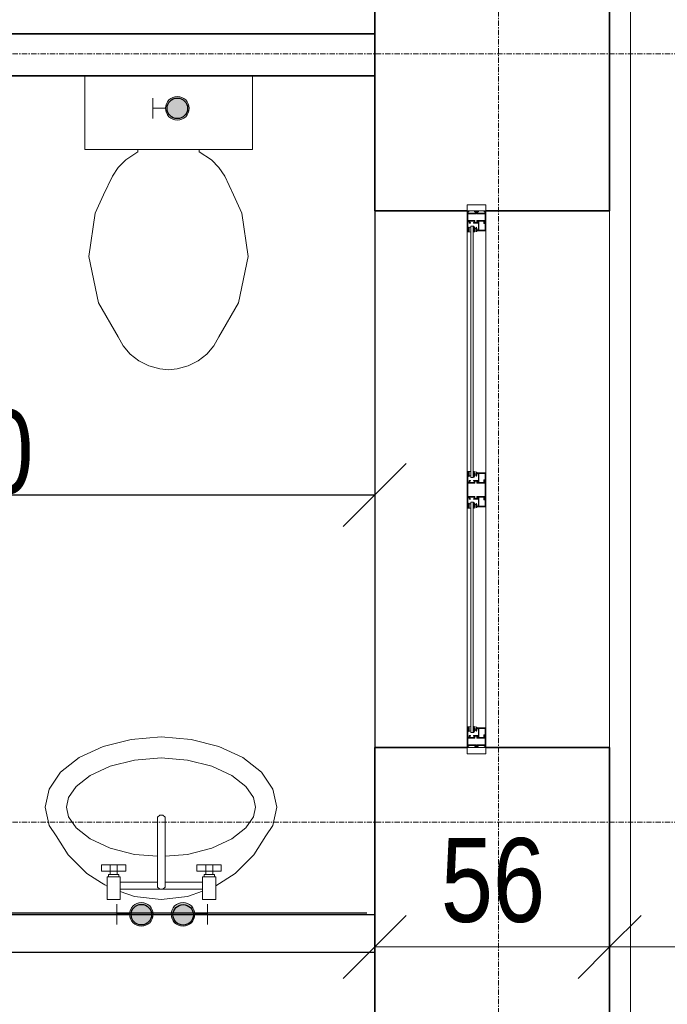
# Model space of a CAD drawing. Header units: millimetres. Extents: x -57350 to 14871, y -25411 to 16830.
# Tile 62 of 66: x -6110 to -4566, y -2827 to -478. Entities that reach past the tile are written whole.
import ezdxf
from ezdxf.lldxf.tags import DXFTag

# ---------------------------------------------------------------- set-up
doc = ezdxf.new("R2010")
doc.units = ezdxf.units.MM
doc.linetypes.add('Linia siatki', pattern=[22.225, 12.7, -3.175, 3.175, -3.175])
for name, color, linetype, lineweight in [('A-ANNO-DIMS', 7, 'Continuous', 5), ('A-ANNO-DIMS-100', 7, 'Continuous', 5), ('A-DETL-GENF', 7, 'Continuous', 5), ('A-FLOR', 7, 'Continuous', 5), ('A-GLAZ', 7, 'Continuous', 5), ('A-WALL', 7, 'Continuous', 5), ('G-IMPT', 7, 'Continuous', 5), ('IS_Odbiorniki', 7, 'SOLID', 18), ('S-GRID', 7, 'Continuous', 5)]:
    doc.layers.add(name, color=color, linetype=linetype, lineweight=lineweight)
doc.layers.add('Default', color=7, linetype='Continuous')
doc.layers.add('IS_Ciepła_woda', color=1, linetype='DASHDOT', lineweight=30, true_color=0xff0000)
doc.styles.add('Arial_2', font='arial.ttf', dxfattribs={"width": 0.8, "height": 200})
tags = doc.linetypes.add('DASHDOT', pattern=[20, 10, -5, 0, -5]).pattern_tags.tags
tags[10:11] = [DXFTag(74, 4), DXFTag(75, 0), DXFTag(340, '0'), DXFTag(46, 0.0), DXFTag(50, 0.0), DXFTag(44, 0.0), DXFTag(45, 0.0)]
tags[8:9] = [DXFTag(74, 4), DXFTag(75, 0), DXFTag(340, '0'), DXFTag(46, 0.0), DXFTag(50, 0.0), DXFTag(44, 0.0), DXFTag(45, 0.0)]
tags[6:7] = [DXFTag(74, 4), DXFTag(75, 0), DXFTag(340, '0'), DXFTag(46, 0.0), DXFTag(50, 0.0), DXFTag(44, 0.0), DXFTag(45, 0.0)]
tags[4:5] = [DXFTag(74, 4), DXFTag(75, 0), DXFTag(340, '0'), DXFTag(46, 0.0), DXFTag(50, 0.0), DXFTag(44, 0.0), DXFTag(45, 0.0)]
tags = doc.linetypes.add('SOLID', pattern=[10, 10, 0]).pattern_tags.tags
tags[6:7] = [DXFTag(74, 4), DXFTag(75, 0), DXFTag(340, '0'), DXFTag(46, 0.0), DXFTag(50, 0.0), DXFTag(44, 0.0), DXFTag(45, 0.0)]
tags[4:5] = [DXFTag(74, 4), DXFTag(75, 0), DXFTag(340, '0'), DXFTag(46, 0.0), DXFTag(50, 0.0), DXFTag(44, 0.0), DXFTag(45, 0.0)]
doc.dimstyles.new('REVIT_standard', dxfattribs={"dimscale": 304.8, "dimtxt": 204.05188, "dimasz": 0.492126, "dimexe": 0.328084, "dimexo": 0.0625, "dimgap": 0, "dimtad": 1, "dimdec": 0, "dimlfac": 0.1, "dimzin": 0, "dimdsep": 46, "dimtxsty": 'Arial_2', "dimblk1": 'OBLIQUE', "dimblk2": 'OBLIQUE', "dimsah": 1, "dimcen": 0.09, "dimazin": 0, "dimtfac": 1, "dimtdec": 4, "dimtix": 1, "dimtmove": 0, "dimatfit": 3, "dimfxl": 0.328084, "dimfxlon": 1, "dimtvp": 1, "dimtolj": 1, "dimtzin": 0, "dimarcsym": 2})

# ---------------------------------------------------------------- blocks, each defined once
blk = doc.blocks.new('Aluprof_MB-45_I_Alu_Window-FIX-4-panel_ENG_R-00495 - 1230 x 1483-1593343-RZUT PIĘTRA I')
at = {"layer": 'A-DETL-GENF'}
for p, q in [((-68.5, 60), (-590, 60)), ((-590, 51), (-68.5, 51)), ((590, 60), (18.5, 60)), ((18.5, 51), (590, 51)), ((-590, 45), (-68.5, 45)), ((18.5, 45), (590, 45)), ((-63.7, 15), (-593.3, 15)), ((593.2, 15), (-13.9, 15))]:
    blk.add_line(p, q, dxfattribs=at)
at = {"layer": 'A-GLAZ', "color": 55, "true_color": 0xafaf3c}
for p, q in [((-655, 60), (-640, 60)), ((-655, 15), (-655, 60)), ((-640, 60), (-640, 15)), ((655, 60), (640, 60)), ((640, 60), (640, 15)), ((655, 15), (655, 60)), ((-640, 15), (-655, 15)), ((640, 15), (655, 15))]:
    blk.add_line(p, q, dxfattribs=at)
at = {"layer": 'G-IMPT'}
for p, q in [((-602.7, 45), (-602.4, 45)), ((-593.2, 41.4), (-595.1, 41.4)), ((-593, 36.6), (-592.9, 38.3)), ((-591.9, 36.4), (-592.8, 36.4)), ((-592.6, 42.3), (-592.7, 41.8)), ((-592.4, 45), (-590.9, 45)), ((-589.9, 43.3), (-591.1, 37.1)), ((-68.6, 43.3), (-67.4, 37.1)), ((-66.1, 45), (-67.6, 45)), ((-66.6, 36.4), (-65.7, 36.4)), ((-65.9, 42.3), (-65.8, 41.8)), ((-65.5, 36.6), (-65.6, 38.3)), ((-65.3, 41.4), (-63.4, 41.4)), ((-55.8, 45), (-56.1, 45)), ((5.8, 45), (6.1, 45)), ((15.3, 41.4), (13.4, 41.4)), ((15.5, 36.6), (15.6, 38.3)), ((16.6, 36.4), (15.7, 36.4)), ((15.9, 42.3), (15.8, 41.8)), ((16.1, 45), (17.6, 45)), ((18.6, 43.3), (17.4, 37.1)), ((589.9, 43.3), (591.1, 37.1)), ((592.4, 45), (590.9, 45)), ((591.9, 36.4), (592.8, 36.4)), ((592.6, 42.3), (592.7, 41.8)), ((593, 36.6), (592.9, 38.3)), ((593.2, 41.4), (595.1, 41.4)), ((602.7, 45), (602.4, 45))]:
    blk.add_line(p, q, dxfattribs=at)
at = {"layer": 'G-IMPT', "flags": 128}
for points in [[(-590, 59.5), (-590.5, 60), (-640, 60), (-640, 56.4), (-638.5, 56), (-638, 56), (-638, 58), (-635, 58), (-635, 48.3), (-634.8, 48.1), (-635, 47.9), (-635, 40), (-638, 40), (-638, 42), (-638.5, 42), (-640, 41.6), (-640, 33.4), (-638.5, 33), (-638, 33), (-638, 35), (-635, 35), (-635, 26.2), (-634.8, 26), (-635, 25.8), (-635, 17), (-638, 17), (-638, 19), (-638.5, 19), (-640, 18.6), (-640, 15), (-611, 15), (-611, 18.6), (-612.5, 19), (-613, 19), (-613, 17), (-616, 17), (-616, 25.8), (-616.2, 26), (-616, 26.2), (-616, 35), (-613, 35), (-613, 33), (-612.5, 33), (-611, 33.4), (-611, 44.1), (-611.2, 44.3), (-612, 44.3), (-612.2, 44.1), (-612.2, 42.8), (-616, 42.8), (-616, 47.9), (-616.2, 48.1), (-616, 48.3), (-616, 53.3), (-612.2, 53.3), (-612.2, 52), (-612, 51.8), (-611.2, 51.8), (-611, 52), (-611, 54.5), (-611.2, 54.7), (-614.5, 54.7), (-614.5, 56), (-616, 56), (-616, 58.4), (-600, 58.4), (-600, 56), (-601.5, 56), (-601.5, 55), (-598, 55), (-597, 56), (-598.5, 56), (-598.5, 58.5), (-591.5, 58.5), (-591.5, 56), (-593, 56), (-592, 55), (-590, 55)], [(-617.6, 41.8), (-617.1, 41.3), (-612.5, 41.3), (-612.5, 36.5), (-617.1, 36.5), (-617.6, 36), (-617.6, 16.6), (-633.4, 16.6), (-633.4, 36), (-633.9, 36.5), (-638.5, 36.5), (-638.5, 38.5), (-633.9, 38.5), (-633.4, 39), (-633.4, 58.4), (-617.6, 58.4)], [(-596.3, 51.1), (-597.9, 51.1), (-598.7, 51), (-600, 51), (-600.3, 51.3), (-600, 54.7), (-599.7, 55), (-590.3, 55), (-590, 54.7), (-589.7, 51.3), (-590, 51), (-591.3, 51), (-592.1, 51.1), (-593.7, 51.1), (-594.4, 51), (-595.6, 51)], [(-62.2, 51.1), (-60.6, 51.1), (-59.8, 51), (-58.5, 51), (-58.2, 51.3), (-58.5, 54.7), (-58.8, 55), (-68.2, 55), (-68.5, 54.7), (-68.8, 51.3), (-68.5, 51), (-67.2, 51), (-66.4, 51.1), (-64.8, 51.1), (-64.1, 51), (-62.9, 51)], [(18, 60), (18.5, 59.5), (18.5, 55), (16.5, 55), (15.5, 56), (17, 56), (17, 58.5), (10, 58.5), (10, 56), (11.5, 56), (10.5, 55), (7, 55), (7, 56), (8.5, 56), (8.5, 58.2), (-7.5, 58.2), (-7.5, 56), (-6, 56), (-6, 54.7), (-2.7, 54.7), (-2.5, 54.5), (-2.5, 52), (-2.7, 51.8), (-3.5, 51.8), (-3.7, 52), (-3.7, 53.3), (-7.6, 53.3), (-7.6, 48.3), (-7.8, 48.1), (-7.6, 47.9), (-7.6, 42.8), (-3.7, 42.8), (-3.7, 44.1), (-3.5, 44.3), (-2.7, 44.3), (-2.5, 44.1), (-2.5, 33.4), (-4, 33), (-4.5, 33), (-4.5, 35), (-7.5, 35), (-7.5, 26.2), (-7.7, 26), (-7.5, 25.8), (-7.5, 17), (-4.5, 17), (-4.5, 19), (-4, 19), (-2.5, 18.6), (-2.5, 15), (-47.5, 15), (-47.5, 18.6), (-46, 19), (-45.5, 19), (-45.5, 17), (-42.5, 17), (-42.5, 25.8), (-42.3, 26), (-42.5, 26.2), (-42.5, 35), (-45.5, 35), (-45.5, 33), (-46, 33), (-47.5, 33.4), (-47.5, 44.1), (-47.3, 44.3), (-46.5, 44.3), (-46.3, 44.1), (-46.3, 42.8), (-42.4, 42.8), (-42.4, 47.9), (-42.2, 48.1), (-42.4, 48.3), (-42.4, 53.3), (-46.3, 53.3), (-46.3, 52), (-46.5, 51.8), (-47.3, 51.8), (-47.5, 52), (-47.5, 54.5), (-47.3, 54.7), (-44, 54.7), (-44, 56), (-42.5, 56), (-42.5, 58.4), (-58.5, 58.4), (-58.5, 56), (-57, 56), (-57, 55), (-60.5, 55), (-61.5, 56), (-60, 56), (-60, 58.5), (-67, 58.5), (-67, 56), (-65.5, 56), (-66.5, 55), (-68.5, 55), (-68.5, 59.5), (-68, 60)], [(-40.7, 58.2), (-9.3, 58.2), (-9.3, 41.5), (-8.8, 41), (-4.3, 41), (-4.3, 36.8), (-8.8, 36.8), (-9.3, 36.3), (-9.3, 16.8), (-40.7, 16.8), (-40.7, 36.3), (-41.2, 36.8), (-45.7, 36.8), (-45.7, 41), (-41.2, 41), (-40.7, 41.5)], [(12.2, 51.1), (10.6, 51.1), (9.8, 51), (8.5, 51), (8.2, 51.3), (8.5, 54.7), (8.8, 55), (18.2, 55), (18.5, 54.7), (18.8, 51.3), (18.5, 51), (17.2, 51), (16.4, 51.1), (14.8, 51.1), (14.1, 51), (12.9, 51)], [(596.3, 51.1), (597.9, 51.1), (598.7, 51), (600, 51), (600.3, 51.3), (600, 54.7), (599.7, 55), (590.3, 55), (590, 54.7), (589.7, 51.3), (590, 51), (591.3, 51), (592.1, 51.1), (593.7, 51.1), (594.4, 51), (595.6, 51)], [(590, 59.5), (590.5, 60), (640, 60), (640, 56.4), (638.5, 56), (638, 56), (638, 58), (635, 58), (635, 48.3), (634.8, 48.1), (635, 47.9), (635, 40), (638, 40), (638, 42), (638.5, 42), (640, 41.6), (640, 33.4), (638.5, 33), (638, 33), (638, 35), (635, 35), (635, 26.2), (634.8, 26), (635, 25.8), (635, 17), (638, 17), (638, 19), (638.5, 19), (640, 18.6), (640, 15), (611, 15), (611, 18.6), (612.5, 19), (613, 19), (613, 17), (616, 17), (616, 25.8), (616.2, 26), (616, 26.2), (616, 35), (613, 35), (613, 33), (612.5, 33), (611, 33.4), (611, 44.1), (611.2, 44.3), (612, 44.3), (612.2, 44.1), (612.2, 42.8), (616, 42.8), (616, 47.9), (616.2, 48.1), (616, 48.3), (616, 53.3), (612.2, 53.3), (612.2, 52), (612, 51.8), (611.2, 51.8), (611, 52), (611, 54.5), (611.2, 54.7), (614.5, 54.7), (614.5, 56), (616, 56), (616, 58.4), (600, 58.4), (600, 56), (601.5, 56), (601.5, 55), (598, 55), (597, 56), (598.5, 56), (598.5, 58.5), (591.5, 58.5), (591.5, 56), (593, 56), (592, 55), (590, 55)], [(617.6, 41.8), (617.1, 41.3), (612.5, 41.3), (612.5, 36.5), (617.1, 36.5), (617.6, 36), (617.6, 16.6), (633.4, 16.6), (633.4, 36), (633.9, 36.5), (638.5, 36.5), (638.5, 38.5), (633.9, 38.5), (633.4, 39), (633.4, 58.4), (617.6, 58.4)], [(-613.2, 19.2), (-613.3, 18.8), (-613.9, 18.6), (-615, 19.3), (-614.7, 20.2), (-609.8, 20.2), (-609.8, 16.9), (-609.3, 16.4), (-595.4, 16.4), (-594.4, 17.4), (-594.4, 31.3), (-594.9, 31.8), (-612.2, 31.8), (-615.1, 31.8), (-615.5, 32.7), (-613.6, 34.5), (-613.2, 34.4), (-613.2, 32.8), (-611, 32.8), (-594.8, 32.8), (-594.3, 33.3), (-594.3, 35.5), (-595.5, 35.5), (-600.6, 37.4), (-601, 37.9), (-600.9, 38.3), (-600.2, 38.5), (-595.3, 36.7), (-594.5, 36.7), (-594.8, 38.5), (-593.5, 38.5), (-593, 38), (-593, 15.2), (-593.3, 15), (-611, 15), (-611, 19.2)], [(-45.3, 19.2), (-45.2, 18.8), (-44.6, 18.6), (-43.5, 19.3), (-43.8, 20.2), (-48.7, 20.2), (-48.7, 16.9), (-49.2, 16.4), (-63.1, 16.4), (-64.1, 17.4), (-64.1, 31.3), (-63.6, 31.8), (-46.3, 31.8), (-43.4, 31.8), (-43, 32.7), (-44.9, 34.5), (-45.3, 34.4), (-45.3, 32.8), (-47.5, 32.8), (-63.7, 32.8), (-64.2, 33.3), (-64.2, 35.5), (-63, 35.5), (-57.9, 37.4), (-57.5, 37.9), (-57.6, 38.3), (-58.3, 38.5), (-63.2, 36.7), (-64, 36.7), (-63.7, 38.5), (-65, 38.5), (-65.5, 38), (-65.5, 15.2), (-65.3, 15), (-47.5, 15), (-47.5, 19.2)], [(-4.7, 19.2), (-4.8, 18.8), (-5.4, 18.6), (-6.5, 19.3), (-6.2, 20.2), (-1.3, 20.2), (-1.3, 16.9), (-0.8, 16.4), (13.1, 16.4), (14.1, 17.4), (14.1, 31.3), (13.6, 31.8), (-3.7, 31.8), (-6.6, 31.8), (-7, 32.7), (-5.1, 34.5), (-4.7, 34.4), (-4.7, 32.8), (-2.5, 32.8), (13.7, 32.8), (14.2, 33.3), (14.2, 35.5), (13, 35.5), (7.9, 37.4), (7.5, 37.9), (7.6, 38.3), (8.3, 38.5), (13.2, 36.7), (14, 36.7), (13.7, 38.5), (15, 38.5), (15.5, 38), (15.5, 15.2), (15.2, 15), (-2.5, 15), (-2.5, 19.2)], [(613.2, 19.2), (613.3, 18.8), (613.9, 18.6), (615, 19.3), (614.7, 20.2), (609.8, 20.2), (609.8, 16.9), (609.3, 16.4), (595.4, 16.4), (594.4, 17.4), (594.4, 31.3), (594.9, 31.8), (612.2, 31.8), (615.1, 31.8), (615.5, 32.7), (613.6, 34.5), (613.2, 34.4), (613.2, 32.8), (611, 32.8), (594.8, 32.8), (594.3, 33.3), (594.3, 35.5), (595.5, 35.5), (600.6, 37.4), (601, 37.9), (600.9, 38.3), (600.2, 38.5), (595.3, 36.7), (594.5, 36.7), (594.8, 38.5), (593.5, 38.5), (593, 38), (593, 15.2), (593.2, 15), (611, 15), (611, 19.2)]]:
    blk.add_lwpolyline(points, close=True, dxfattribs=at)
for points in [[(-544, 51), (-604, 51), (-604, 45), (-544, 45)], [(-597, 55), (-597, 56), (-597.5, 56), (-597.5, 56.5), (-597.3, 56.9), (-596.5, 58), (-593.5, 58), (-592.7, 56.9), (-592.5, 56.5), (-592.5, 56), (-593, 56), (-593, 55)], [(-114.5, 51), (-54.5, 51), (-54.5, 45), (-114.5, 45)], [(-61.5, 55), (-61.5, 56), (-61, 56), (-61, 56.5), (-61.2, 56.9), (-62, 58), (-65, 58), (-65.8, 56.9), (-66, 56.5), (-66, 56), (-65.5, 56), (-65.5, 55)], [(64.5, 51), (4.5, 51), (4.5, 45), (64.5, 45)], [(11.5, 55), (11.5, 56), (11, 56), (11, 56.5), (11.2, 56.9), (12, 58), (15, 58), (15.8, 56.9), (16, 56.5), (16, 56), (15.5, 56), (15.5, 55)], [(544, 51), (604, 51), (604, 45), (544, 45)], [(597, 55), (597, 56), (597.5, 56), (597.5, 56.5), (597.3, 56.9), (596.5, 58), (593.5, 58), (592.7, 56.9), (592.5, 56.5), (592.5, 56), (593, 56), (593, 55)], [(-593.1, 38.5), (-595.2, 38.5), (-595.4, 37.7)], [(-65.4, 38.5), (-63.3, 38.5), (-63.1, 37.7)], [(15.4, 38.5), (13.3, 38.5), (13.1, 37.7)], [(593.1, 38.5), (595.2, 38.5), (595.4, 37.7)]]:
    blk.add_lwpolyline(points, dxfattribs=at)
at = {"layer": 'G-IMPT'}
for centre in [(-595, 56.3), (-63.5, 56.3), (13.5, 56.3), (595, 56.3)]:
    blk.add_circle(centre, 1, dxfattribs=at)
for centre, radius, start, end in [((-602.8, 44.2), 0.82, 88.3309, 254.1936), ((-606.2, 33), 10.9, 24.1906, 72.9309), ((-603, 37.9), 7.1, 38.4087, 84.7254), ((-597, 42.7), 0.57, 216.6541, 311.4905), ((-592.3, 40.2), 4.82, 91.8339, 154.522), ((-595.9, 37.8), 0.5, 224.7824, 345), ((-592.3, 41), 3.53, 72.0819, 164.2736), ((-595.1, 42), 0.606, 180.9387, 274.7577), ((-593.4, 42), 0.711, 284.2724, 341.4484), ((-593.1, 38.3), 0.2, 355, 90), ((-592.8, 36.6), 0.2, 175, 270), ((-591.2, 42), 1.38, 95.8715, 168.0912), ((-591.9, 37.2), 0.8, 270, 355.7208), ((-591.4, 43.9), 0.492, 278.4511, 68.4438), ((-591, 43.8), 1.19, 335.9195, 86.1021), ((-67.5, 43.8), 1.19, 93.8979, 204.0805), ((-67.1, 43.9), 0.492, 111.5562, 261.5489), ((-66.6, 37.2), 0.8, 184.2792, 270), ((-66.2, 41), 3.53, 15.7264, 107.9181), ((-67.3, 42), 1.38, 11.9088, 84.1285), ((-66.2, 40.2), 4.82, 25.478, 88.1661), ((-65.1, 42), 0.711, 198.5516, 255.7276), ((-65.7, 36.6), 0.2, 270, 5), ((-65.4, 38.3), 0.2, 90, 185), ((-63.4, 42), 0.606, 265.2423, 359.0613), ((-62.6, 37.8), 0.5, 195, 315.2176), ((-52.3, 33), 10.9, 107.0691, 155.8094), ((-61.5, 42.7), 0.57, 228.5095, 323.3459), ((-55.5, 37.9), 7.1, 95.2746, 141.5913), ((-55.7, 44.2), 0.82, 285.8064, 91.6691), ((5.7, 44.2), 0.82, 88.3309, 254.1936), ((2.3, 33), 10.9, 24.1906, 72.9309), ((5.5, 37.9), 7.1, 38.4087, 84.7254), ((11.5, 42.7), 0.57, 216.6541, 311.4905), ((16.2, 40.2), 4.82, 91.8339, 154.522), ((12.6, 37.8), 0.5, 224.7824, 345), ((16.2, 41), 3.53, 72.0819, 164.2736), ((13.4, 42), 0.606, 180.9387, 274.7577), ((15.1, 42), 0.711, 284.2724, 341.4484), ((15.4, 38.3), 0.2, 355, 90), ((15.7, 36.6), 0.2, 175, 270), ((17.3, 42), 1.38, 95.8715, 168.0912), ((16.6, 37.2), 0.8, 270, 355.7208), ((17.1, 43.9), 0.492, 278.4511, 68.4438), ((17.5, 43.8), 1.19, 335.9195, 86.1021), ((591, 43.8), 1.19, 93.8979, 204.0805), ((591.4, 43.9), 0.492, 111.5562, 261.5489), ((591.9, 37.2), 0.8, 184.2792, 270), ((592.3, 41), 3.53, 15.7264, 107.9181), ((591.2, 42), 1.38, 11.9088, 84.1285), ((592.3, 40.2), 4.82, 25.478, 88.1661), ((593.4, 42), 0.711, 198.5516, 255.7276), ((592.8, 36.6), 0.2, 270, 5), ((593.1, 38.3), 0.2, 90, 185), ((595.1, 42), 0.606, 265.2423, 359.0613), ((595.9, 37.8), 0.5, 195, 315.2176), ((606.2, 33), 10.9, 107.0691, 155.8094), ((597, 42.7), 0.57, 228.5095, 323.3459), ((603, 37.9), 7.1, 95.2746, 141.5913), ((602.8, 44.2), 0.82, 285.8064, 91.6691)]:
    blk.add_arc(centre, radius, start, end, dxfattribs=at)
blk = doc.blocks.new('DIMBLOCK115-RZUT PIĘTRA I')
at = {"layer": 'A-ANNO-DIMS-100', "color": 250, "true_color": 0x303030, "transparency": 16777216}
for p, q in [((-5263.4, -2689.7), (-5263.4, -2589.7)), ((-4703.4, -2689.7), (-4703.4, -2589.7)), ((-5263.4, -2689.7), (-5188.4, -2614.7)), ((-4703.4, -2689.7), (-4628.4, -2614.7)), ((-5263.4, -2689.7), (-5338.4, -2764.7)), ((-5263.4, -2689.7), (-4703.4, -2689.7)), ((-5263.4, -2689.7), (-5263.4, -2789.7)), ((-4703.4, -2689.7), (-4778.4, -2764.7)), ((-4703.4, -2689.7), (-4703.4, -2789.7))]:
    blk.add_line(p, q, dxfattribs=at)
at = {"layer": 'A-ANNO-DIMS-100', "color": 0, "transparency": 16777216, "insert": (-5105.8, -2430.1), "char_height": 200, "width": 293.835, "attachment_point": 1, "line_spacing_factor": 0.941778, "style": 'Arial_2'}
blk.add_mtext('56', dxfattribs=at)
blk = doc.blocks.new('_Oblique')
at = {"color": 0, "linetype": 'ByBlock', "lineweight": -2}
blk.add_line((-0.5, -0.5), (0.5, 0.5), dxfattribs=at)
blk = doc.blocks.new('DIMBLOCK116-RZUT PIĘTRA I')
at = {"layer": 'A-ANNO-DIMS-100', "color": 250, "true_color": 0x303030, "transparency": 16777216}
for p, q in [((-4703.4, -2689.7), (-4703.4, -2589.7)), ((-2443.4, -2689.7), (-2443.4, -2589.7)), ((-4703.4, -2689.7), (-4628.4, -2614.7)), ((-2443.4, -2689.7), (-2368.4, -2614.7)), ((-4703.4, -2689.7), (-4778.4, -2764.7)), ((-4703.4, -2689.7), (-2443.4, -2689.7)), ((-4703.4, -2689.7), (-4703.4, -2789.7)), ((-2443.4, -2689.7), (-2518.4, -2764.7)), ((-2443.4, -2689.7), (-2443.4, -2789.7))]:
    blk.add_line(p, q, dxfattribs=at)
at = {"layer": 'A-ANNO-DIMS-100', "color": 0, "transparency": 16777216, "insert": (-3757.1, -2430.1), "char_height": 200, "width": 440.752, "attachment_point": 1, "line_spacing_factor": 0.941778, "style": 'Arial_2'}
blk.add_mtext('226', dxfattribs=at)
blk = doc.blocks.new('A$C4DF32C06')
at = {"layer": 'IS_Odbiorniki', "ltscale": 10}
h = blk.add_hatch(color=256, dxfattribs=at)
h.dxf.hatch_style = 1
edge = h.paths.add_edge_path()
edge.add_arc((28.2, 28.2), 28.2, 0, 360)
for points in [[(56.5, 28.2), (86.6, 28.2), (86.6, 52.7)], [(56.5, 28.2), (86.6, 28.2), (86.6, 3.8)]]:
    blk.add_lwpolyline(points, dxfattribs=at)
blk.add_circle((28.2, 28.2), 28.2, dxfattribs=at)
blk = doc.blocks.new('*D437')
at = {"layer": 'A-ANNO-DIMS', "color": 0, "lineweight": -2, "transparency": 16777216}
for p, q in [((-7263.4, -631), (-7263.4, -1711.9)), ((-5263.4, -631), (-5263.4, -1711.9)), ((-5263.4, -1611.9), (-7263.4, -1611.9))]:
    blk.add_line(p, q, dxfattribs=at)
at = {"layer": 'Defpoints', "color": 0, "transparency": 16777216}
for p in [(-7263.4, -611.9), (-5263.4, -611.9), (-7263.4, -1611.9)]:
    blk.add_point(p, dxfattribs=at)
at = {"layer": 'A-ANNO-DIMS', "color": 0, "lineweight": -2, "transparency": 16777216, "xscale": 150, "yscale": 150, "zscale": 150, "rotation": 180}
blk.add_blockref('_Oblique', (-7263.4, -1611.9), dxfattribs=at)
at = {"layer": 'A-ANNO-DIMS', "color": 0, "lineweight": -2, "transparency": 16777216, "xscale": 150, "yscale": 150, "zscale": 150}
blk.add_blockref('_Oblique', (-5263.4, -1611.9), dxfattribs=at)
at = {"layer": 'A-ANNO-DIMS', "color": 0, "transparency": 16777216, "insert": (-6263.4, -1509.8), "char_height": 200, "attachment_point": 5, "style": 'Arial_2'}
blk.add_mtext('\\A1;200', dxfattribs=at)
blk = doc.blocks.new('*D438')
at = {"layer": 'A-ANNO-DIMS', "color": 0, "lineweight": -2, "transparency": 16777216}
for p, q in [((-5282.5, -611.9), (-7009.7, -611.9)), ((-6909.7, -611.9), (-6909.7, -2609.4)), ((-5282.5, -2609.4), (-7009.7, -2609.4))]:
    blk.add_line(p, q, dxfattribs=at)
at = {"layer": 'Defpoints', "color": 0, "transparency": 16777216}
for p in [(-5263.4, -611.9), (-6909.7, -2609.4), (-5263.4, -2609.4)]:
    blk.add_point(p, dxfattribs=at)
at = {"layer": 'A-ANNO-DIMS', "color": 0, "lineweight": -2, "transparency": 16777216, "xscale": 150, "yscale": 150, "zscale": 150}
for p, rotation in [((-6909.7, -611.9), 90), ((-6909.7, -2609.4), 270)]:
    blk.add_blockref('_Oblique', p, dxfattribs=dict(at, rotation=rotation))
at = {"layer": 'A-ANNO-DIMS', "color": 0, "transparency": 16777216, "insert": (-7011.8, -1610.7), "char_height": 200, "attachment_point": 5, "rotation": 90, "style": 'Arial_2'}
blk.add_mtext('\\A1;200', dxfattribs=at)

msp = doc.modelspace()

# ---------------------------------------------------------------- hatches: boundary and pattern name
at = {"true_color": 0xed1f24}
h = msp.add_hatch(color=240, dxfattribs=at)
h.dxf.hatch_style = 1
edge = h.paths.add_edge_path()
edge.add_arc((-5734.08705, -689.61249), 24.46739, 0, 360)
h = msp.add_hatch(color=240, dxfattribs=at)
h.dxf.hatch_style = 1
edge = h.paths.add_edge_path()
edge.add_arc((-5819.69227, -2612.64702), 24.46739, 0, 360)
h = msp.add_hatch(color=240, dxfattribs=at)
h.dxf.hatch_style = 1
edge = h.paths.add_edge_path()
edge.add_arc((-5720.0349, -2613.21769), 24.46739, 0, 360)

# ---------------------------------------------------------------- linework, layer by layer
for p, q in [((-5263.41602, -611.94538), (-7263.41602, -611.94538)), ((-5263.41602, -934.40745), (-5263.41602, -2214.40745)), ((-7263.41602, -2611.94538), (-5263.41602, -2611.94538)), ((-7349.58391, -2701.94538), (-5263.41602, -2701.94538))]:
    msp.add_line(p, q)
at = {"color": 240, "true_color": 0xed1f24}
for centre in [(-5734.08705, -689.61249), (-5819.69227, -2612.64702), (-5720.0349, -2613.21769)]:
    msp.add_circle(centre, 24.46739, dxfattribs=at)
at = {"layer": 'A-FLOR'}
for p, q in [((-4653.41602, -5694.40745), (-4653.41602, 2095.59255)), ((-4703.41602, -934.40745), (-4703.41602, -2214.40745))]:
    msp.add_line(p, q, dxfattribs=at)
at = {"layer": 'A-WALL', "lineweight": 35}
for p, q in [((-4703.41602, -934.40745), (-4703.41602, 2655.59255)), ((-5263.41602, -444.40745), (-5263.41602, -934.40745)), ((-5263.41602, -511.94538), (-9523.41602, -511.94538)), ((-9313.41602, -611.94538), (-5263.41602, -611.94538)), ((-5263.41602, -934.40745), (-5043.46563, -934.40745)), ((-4998.36641, -934.40745), (-4703.41602, -934.40745)), ((-5263.41602, -2214.40745), (-5263.41602, -3004.40745)), ((-5043.46563, -2214.40745), (-5263.41602, -2214.40745)), ((-4703.41602, -2214.40745), (-4998.36641, -2214.40745)), ((-4703.41602, -3564.40745), (-4703.41602, -2214.40745))]:
    msp.add_line(p, q, dxfattribs=at)
at = {"layer": 'Default', "color": 7, "lineweight": 15, "ltscale": 35, "transparency": 33554687}
for p, q in [((-5954.93645, -611.94538), (-5954.93645, -787.95038)), ((-5554.93664, -787.95038), (-5554.93664, -611.94538)), ((-5954.93645, -787.95038), (-5827.93863, -787.95038)), ((-5827.93863, -793.01693), (-5856.93565, -812.04193)), ((-5827.93863, -787.95038), (-5681.93616, -787.95038)), ((-5827.93863, -787.95038), (-5827.93863, -793.01693)), ((-5681.93616, -787.95038), (-5554.93664, -787.95038)), ((-5681.93616, -787.95038), (-5681.93616, -793.01693)), ((-5681.93616, -793.01693), (-5652.93744, -812.04193)), ((-5856.93565, -812.04193), (-5874.93649, -830.4972)), ((-5652.93744, -812.04193), (-5634.9366, -830.4972)), ((-5874.93649, -830.4972), (-5888.93563, -851.67396)), ((-5634.9366, -830.4972), (-5620.93746, -851.67396)), ((-5888.93563, -851.67396), (-5909.93774, -895.55525)), ((-5620.93746, -851.67396), (-5599.93535, -895.55525)), ((-5909.93774, -895.55525), (-5929.93604, -939.45349)), ((-5599.93535, -895.55525), (-5579.93705, -939.45349)), ((-5944.93561, -1042.98714), (-5929.93604, -939.45349)), ((-5579.93705, -939.45349), (-5564.93748, -1042.98714)), ((-5921.93604, -1153.57802), (-5944.93561, -1042.98714)), ((-5587.93705, -1153.57802), (-5564.93748, -1042.98714)), ((-5874.93649, -1234.31727), (-5921.93604, -1153.57802)), ((-5634.9366, -1234.31727), (-5587.93705, -1153.57802)), ((-5874.93649, -1234.31727), (-5863.17219, -1256.29268)), ((-5646.7009, -1256.29268), (-5634.9366, -1234.31727)), ((-5863.17219, -1256.29268), (-5846.55159, -1275.70937)), ((-5663.3215, -1275.70937), (-5646.7009, -1256.29268)), ((-5846.55159, -1275.70937), (-5825.78009, -1291.72801)), ((-5663.3215, -1275.70937), (-5684.093, -1291.72801)), ((-5825.78009, -1291.72801), (-5801.73093, -1303.69409)), ((-5801.73093, -1303.69409), (-5775.40962, -1311.07349)), ((-5775.40962, -1311.07349), (-5754.93655, -1312.92173)), ((-5734.46008, -1311.07349), (-5754.93655, -1312.92173)), ((-5754.93655, -1312.92173), (-5754.93655, -1313.56268)), ((-5708.14386, -1303.69409), (-5734.46008, -1311.07349)), ((-5684.093, -1291.72801), (-5708.14386, -1303.69409)), ((-5911.11995, -2211.32335), (-5844.46462, -2194.59254)), ((-5844.46462, -2194.59254), (-5772.93265, -2188.86809)), ((-5772.93265, -2188.86809), (-5701.40068, -2194.59254)), ((-5701.40068, -2194.59254), (-5634.74535, -2211.32335)), ((-5968.35774, -2237.95836), (-5911.11995, -2211.32335)), ((-5634.74535, -2211.32335), (-5577.50417, -2237.95836)), ((-6012.28141, -2272.68322), (-5968.35774, -2237.95836)), ((-5894.32979, -2258.67221), (-5836.32558, -2244.09316)), ((-5836.32558, -2244.09316), (-5772.93265, -2239.04356)), ((-5772.93265, -2239.04356), (-5709.53632, -2244.09316)), ((-5709.53632, -2244.09316), (-5651.53211, -2258.67221)), ((-5577.50417, -2237.95836), (-5533.58389, -2272.68322)), ((-6039.88971, -2313.09694), (-6012.28141, -2272.68322)), ((-5941.95334, -2280.82565), (-5894.32979, -2258.67221)), ((-5651.53211, -2258.67221), (-5603.91196, -2280.82565)), ((-5533.58389, -2272.68322), (-5505.97559, -2313.09694)), ((-5975.29287, -2307.17579), (-5941.95334, -2280.82565)), ((-5603.91196, -2280.82565), (-5570.57242, -2307.17579)), ((-6049.30725, -2356.47971), (-6039.88971, -2313.09694)), ((-5993.09702, -2333.24106), (-5975.29287, -2307.17579)), ((-5570.57242, -2307.17579), (-5552.76489, -2333.24106)), ((-5505.97559, -2313.09694), (-5496.55805, -2356.47971)), ((-5998.14322, -2356.47971), (-5993.09702, -2333.24106)), ((-5552.76489, -2333.24106), (-5547.72207, -2356.47971)), ((-6039.88971, -2399.86248), (-6049.30725, -2356.47971)), ((-5993.09702, -2379.71836), (-5998.14322, -2356.47971)), ((-5547.72207, -2356.47971), (-5552.76489, -2379.71836)), ((-5496.55805, -2356.47971), (-5505.97559, -2399.86248)), ((-5975.29287, -2405.78363), (-5993.09702, -2379.71836)), ((-5775.89661, -2375.64714), (-5781.25821, -2379.96761)), ((-5775.89661, -2375.64714), (-5781.25821, -2379.96761)), ((-5781.25821, -2379.96761), (-5781.25821, -2534.86707)), ((-5772.10857, -2375.64714), (-5775.89661, -2375.64714)), ((-5768.31714, -2375.64714), (-5772.10857, -2375.64714)), ((-5768.31714, -2375.64714), (-5762.95554, -2379.96761)), ((-5762.95554, -2379.96761), (-5762.95554, -2401.39194)), ((-5552.76489, -2379.71836), (-5570.57242, -2405.78363)), ((-6023.1199, -2424.41694), (-6039.88971, -2399.86248)), ((-5941.95334, -2432.13376), (-5975.29287, -2405.78363)), ((-5762.95554, -2401.39194), (-5762.95554, -2546.92133)), ((-5570.57242, -2405.78363), (-5603.91196, -2432.13376)), ((-5505.97559, -2399.86248), (-5522.7454, -2424.41694)), ((-6023.1199, -2424.41694), (-5994.41961, -2469.93451)), ((-5894.32979, -2454.30586), (-5941.95334, -2432.13376)), ((-5603.91196, -2432.13376), (-5651.53211, -2454.30586)), ((-5551.44568, -2469.93451), (-5522.7454, -2424.41694)), ((-5836.32558, -2468.86795), (-5894.32979, -2454.30586)), ((-5651.53211, -2454.30586), (-5709.59058, -2468.88491)), ((-5994.41961, -2469.93451), (-5949.52604, -2514.7043)), ((-5781.25821, -2473.2766), (-5836.32558, -2468.86795)), ((-5709.59058, -2468.88491), (-5763.06067, -2473.2766)), ((-5596.33926, -2514.7043), (-5551.44568, -2469.93451)), ((-5914.65365, -2494.06167), (-5914.65365, -2508.9968)), ((-5894.46883, -2494.06167), (-5914.65365, -2494.06167)), ((-5914.65365, -2508.9968), (-5894.46883, -2508.9968)), ((-5894.46883, -2494.06167), (-5894.46883, -2508.9968)), ((-5877.44468, -2494.06167), (-5894.46883, -2494.06167)), ((-5894.46883, -2508.9968), (-5877.44468, -2508.9968)), ((-5894.46883, -2516.99849), (-5894.46883, -2508.9968)), ((-5877.44468, -2508.9968), (-5877.44468, -2494.06167)), ((-5856.86987, -2494.06167), (-5877.44468, -2494.06167)), ((-5877.44468, -2508.9968), (-5877.40398, -2508.9968)), ((-5877.40398, -2516.99849), (-5877.40398, -2508.9968)), ((-5877.40398, -2508.9968), (-5856.86987, -2508.9968)), ((-5856.86987, -2508.9968), (-5856.86987, -2494.06167)), ((-5687.34388, -2494.06167), (-5687.34388, -2508.9968)), ((-5666.2536, -2494.06167), (-5687.34388, -2494.06167)), ((-5687.34388, -2508.9968), (-5666.2536, -2508.9968)), ((-5666.2536, -2508.9968), (-5666.2536, -2494.06167)), ((-5649.74492, -2494.06167), (-5666.2536, -2494.06167)), ((-5666.2536, -2508.9968), (-5649.74492, -2508.9968)), ((-5666.2536, -2516.99849), (-5666.2536, -2508.9968)), ((-5629.5601, -2494.06167), (-5649.74492, -2494.06167)), ((-5649.74492, -2508.9968), (-5649.74492, -2494.06167)), ((-5649.74492, -2508.9968), (-5629.5601, -2508.9968)), ((-5649.74492, -2516.99849), (-5649.74492, -2508.9968)), ((-5629.5601, -2508.9968), (-5629.5601, -2494.06167)), ((-5949.52604, -2514.7043), (-5914.65365, -2536.57288)), ((-5897.8618, -2522.15491), (-5901.63797, -2522.15491)), ((-5901.63797, -2522.15491), (-5901.63797, -2576.38295)), ((-5897.8618, -2516.99849), (-5897.8618, -2522.15491)), ((-5897.8618, -2516.99849), (-5873.45655, -2516.99849)), ((-5873.45655, -2522.15491), (-5897.8618, -2522.15491)), ((-5873.45655, -2522.15491), (-5873.45655, -2516.99849)), ((-5870.23485, -2522.15491), (-5873.45655, -2522.15491)), ((-5870.23485, -2522.15491), (-5870.23485, -2576.38295)), ((-5781.25821, -2534.86707), (-5870.23485, -2534.86707)), ((-5781.25821, -2546.92133), (-5781.25821, -2534.86707)), ((-5673.9789, -2534.86707), (-5762.95554, -2534.86707)), ((-5670.20103, -2522.15491), (-5673.9789, -2522.15491)), ((-5673.9789, -2576.38295), (-5673.9789, -2522.15491)), ((-5670.20103, -2516.99849), (-5670.20103, -2522.15491)), ((-5666.2536, -2516.99849), (-5670.20103, -2516.99849)), ((-5645.79409, -2522.15491), (-5670.20103, -2522.15491)), ((-5666.2536, -2516.99849), (-5649.74492, -2516.99849)), ((-5645.79409, -2516.99849), (-5649.74492, -2516.99849)), ((-5645.79409, -2522.15491), (-5645.79409, -2516.99849)), ((-5642.57578, -2522.15491), (-5645.79409, -2522.15491)), ((-5642.57578, -2543.70302), (-5596.33926, -2514.7043)), ((-5642.57578, -2576.38295), (-5642.57578, -2522.15491)), ((-5914.65365, -2536.57288), (-5907.07756, -2541.32065)), ((-5907.07756, -2541.32065), (-5901.63797, -2544.73396)), ((-5772.10857, -2551.63349), (-5870.23485, -2551.63349)), ((-5870.23485, -2557.32234), (-5835.94237, -2569.30707)), ((-5775.89661, -2551.63349), (-5781.25821, -2546.92133)), ((-5775.89661, -2551.63349), (-5781.25821, -2551.63349)), ((-5768.31714, -2551.63349), (-5775.89661, -2551.63349)), ((-5673.9789, -2551.63349), (-5772.10857, -2551.63349)), ((-5762.95554, -2546.92133), (-5768.31714, -2551.63349)), ((-5762.95554, -2551.63349), (-5768.31714, -2551.63349)), ((-5709.91954, -2569.30707), (-5673.9789, -2556.7543)), ((-5901.63797, -2576.38295), (-5870.23485, -2576.38295)), ((-5835.94237, -2569.30707), (-5772.93265, -2576.38295)), ((-5772.93265, -2576.38295), (-5709.91954, -2569.30707)), ((-5673.9789, -2576.38295), (-5642.57578, -2576.38295))]:
    msp.add_line(p, q, dxfattribs=at)
at = {"layer": 'S-GRID', "linetype": 'Linia siatki'}
for p, q in [((-4968.41602, 10521.57226), (-4968.41602, -21375.48764)), ((-55866.74056, -559.40745), (1287.74041, -559.40745)), ((-55866.74056, -2392.40745), (1287.74041, -2392.40745))]:
    msp.add_line(p, q, dxfattribs=at)

# ---------------------------------------------------------------- block references
at = {"layer": 'A-GLAZ', "color": 55, "true_color": 0xafaf3c, "rotation": 89.99999999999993}
msp.add_blockref('Aluprof_MB-45_I_Alu_Window-FIX-4-panel_ENG_R-00495 - 1230 x 1483-1593343-RZUT PIĘTRA I', (-4983.41602, -1574.40745), dxfattribs=at)
at = {"layer": 'IS_Ciepła_woda', "color": 240, "true_color": 0xed1f24, "rotation": 180}
msp.add_blockref('A$C4DF32C06', (-5705.85507, -661.38405), dxfattribs=at)
at = {"layer": 'IS_Ciepła_woda', "rotation": 180}
msp.add_blockref('A$C4DF32C06', (-5791.56685, -2583.71694), dxfattribs=at)
at = {"layer": 'IS_Ciepła_woda', "xscale": -1, "rotation": 180}
msp.add_blockref('A$C4DF32C06', (-5748.64529, -2583.71694), dxfattribs=at)

# ---------------------------------------------------------------- dimensions: what is measured, and where the dimension line sits
at = {"layer": 'A-ANNO-DIMS', "color": 250, "true_color": 0x303030}
dim = msp.add_linear_dim(base=(-6909.7017, -2609.40745), p1=(-5263.41602, -611.94538), p2=(-5263.41602, -2609.40745), angle=90, dimstyle='REVIT_standard', override={"dimpost": '<>', "dimfxl": 4050}, dxfattribs=at)
dim.commit()
dim.dimension.update_dxf_attribs({"geometry": '*D438', "text_midpoint": (-7011.8163, -1610.67642)})
for base, p1, p2, override, picture, middle in [((-7263.41602, -1611.94538), (-5263.41602, -611.94538), (-7263.41602, -611.94538), {"dimpost": '<>', "dimfxl": 4050}, '*D437', (-6263.41602, -1509.83078)), ((-4703.41602, -2689.73209), (-5263.41602, -2589.73209), (-4703.41602, -2589.73209), {"dimpost": '<>', "dimfxl": 560}, 'DIMBLOCK115-RZUT PIĘTRA I', (-4983.41602, -2587.6175)), ((-2443.41602, -2689.73209), (-4703.41602, -2589.73209), (-2443.41602, -2589.73209), {"dimpost": '<>', "dimfxl": 2260}, 'DIMBLOCK116-RZUT PIĘTRA I', (-3573.41602, -2587.6175))]:
    dim = msp.add_linear_dim(base=base, p1=p1, p2=p2, dimstyle='REVIT_standard', override=override, dxfattribs=at)
    dim.commit()
    dim.dimension.update_dxf_attribs({"geometry": picture, "text_midpoint": middle})

doc.saveas('drawing.dxf')
